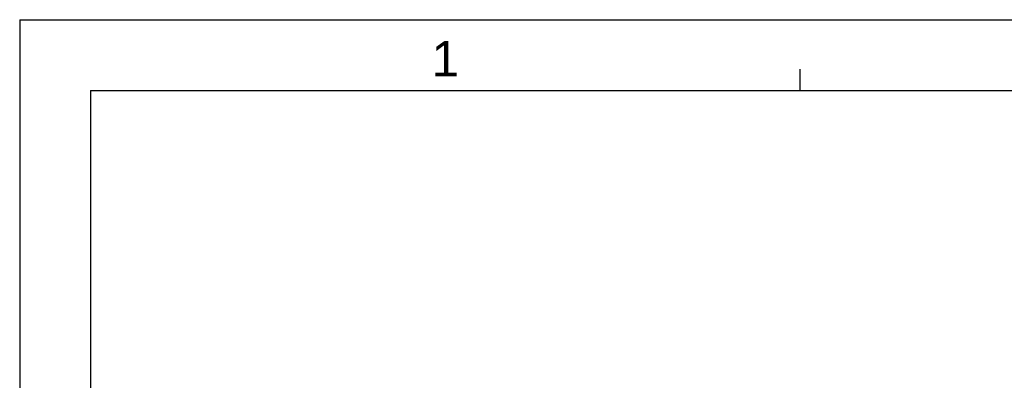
# Model space of a CAD drawing. Header units: millimetres. Extents: x -95 to 535, y -111 to 334.
# Tile 5 of 19: x -95 to 114, y 258 to 334. Entities that reach past the tile are written whole.
import ezdxf
from ezdxf.enums import TextEntityAlignment as Align

# ---------------------------------------------------------------- set-up
doc = ezdxf.new("R2010")
doc.units = ezdxf.units.MM
doc.header["$LTSCALE"] = 23.1
doc.layers.add('DRAWING FRAME', color=1, linetype='CONTINUOUS')
doc.styles.add('ARIAL', font='ARIAL.TTF')

msp = doc.modelspace()

# ---------------------------------------------------------------- linework, layer by layer
at = {"layer": 'DRAWING FRAME', "color": 4}
for q in [(535.4447, 334.3981), (-94.5553, -111.1019)]:
    msp.add_line((-94.5553, 334.3981), q, dxfattribs=at)
at = {"layer": 'DRAWING FRAME', "color": 3}
for p, q in [((70.4447, 319.3981), (70.4447, 323.8981)), ((-79.5553, 319.3981), (520.4447, 319.3981)), ((-79.5553, 319.3981), (-79.5553, -96.1019))]:
    msp.add_line(p, q, dxfattribs=at)

# ---------------------------------------------------------------- texts
at = {"layer": 'DRAWING FRAME', "color": 1, "style": 'ARIAL'}
msp.add_text('1', height=7.5, dxfattribs=at).set_placement((-4.5464, 326.1411), align=Align.MIDDLE)

doc.saveas('drawing.dxf')
